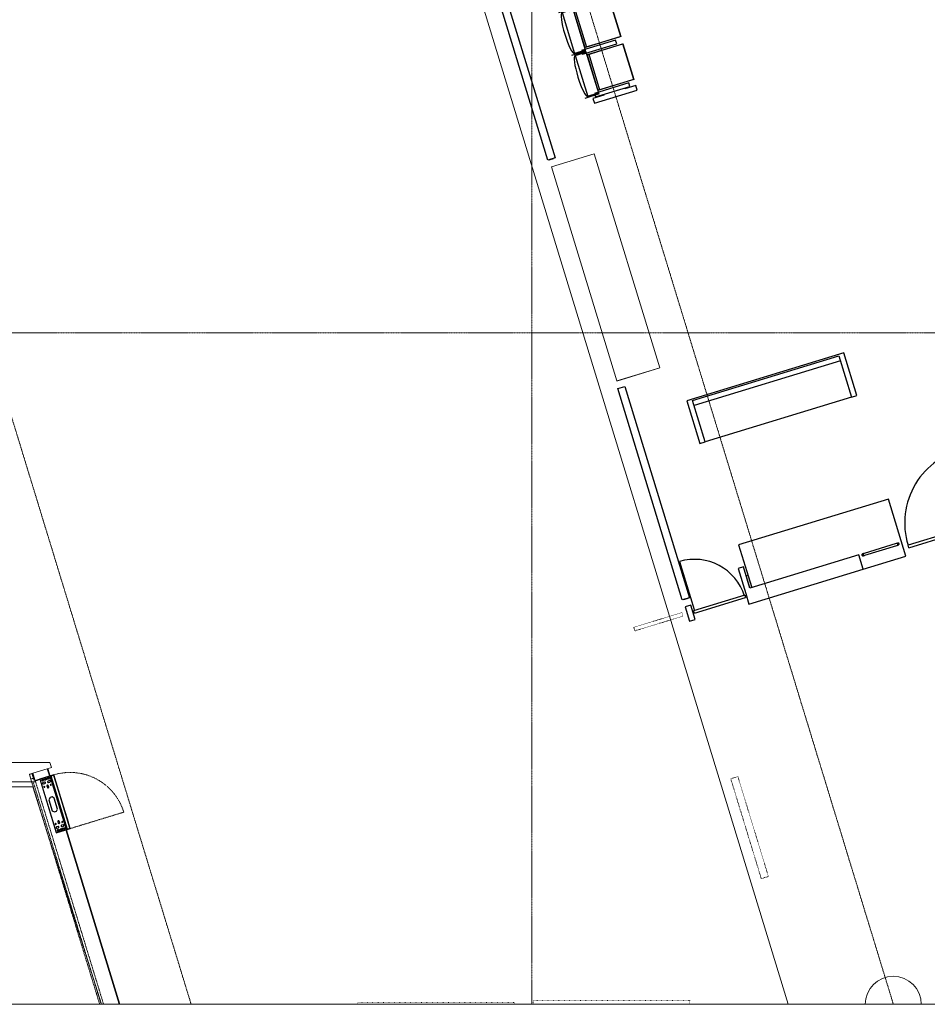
# Model space of a CAD drawing. Header units: millimetres. Extents: x 869791 to 957834, y 561000 to 598978.
# Tile 21 of 38: x 934776 to 946941, y 561000 to 574197. Entities that reach past the tile are written whole.
import ezdxf
from ezdxf.xclip import XClip

# ---------------------------------------------------------------- set-up
doc = ezdxf.new("R2010")
doc.units = ezdxf.units.MM
doc.header["$XCLIPFRAME"] = 2
for name, pattern in [('_T2 Dash', [6.35, 3.175, -3.175]), ('_T2 Grid Line', [22.225, 12.7, -3.175, 3.175, -3.175]), ('_T2 Overhead', [6.6, 4, -1, 0.6, -1]), ('Dot Signage', [2, 0, -1, 0, -1])]:
    doc.linetypes.add(name, pattern=pattern)
doc.layers.add('$AUDIT_BAD_LAYER1', color=7, linetype='Continuous')
for name, color, linetype, lineweight in [('0-1', 7, 'Continuous', 5), ('A2-1', 7, '_T2 Overhead', 5), ('A2-2', 7, '_T2 Dash', 5), ('A2-3', 7, 'Continuous', 9), ('A2-DOR-1', 7, '_T2 Overhead', 5), ('A2-DOR-3', 7, '_T2 Dash', 5), ('A222-1', 7, 'Continuous', 9), ('A222-3', 7, '_T2 Overhead', 5), ('A254', 7, 'Continuous', 5), ('A272-1', 7, '_T2 Overhead', 5), ('A822-1', 7, '_T2 Grid Line', 5), ('A852-TYNN', 7, 'Continuous', 5), ('A855', 7, 'Continuous', 5), ('A855-1', 7, '_T2 Overhead', 5), ('A856-1', 7, '_T2 Overhead', 5)]:
    doc.layers.add(name, color=color, linetype=linetype, lineweight=lineweight)
doc.layers.add('A272-2', color=7, linetype='Continuous', lineweight=5, true_color=0xc0c0c0)
doc.layers.add('A856-2', color=7, linetype='Dot Signage', lineweight=5, true_color=0x232323)

# ---------------------------------------------------------------- blocks, each defined once
blk = doc.blocks.new('B222 - Betong - Sirkulær - B222 - Betong - ø750 mm-38636741-19447-aa-tof-20-3000')
at = {"layer": 'A222-1'}
for start, end in [(360, 180), (180, 360)]:
    blk.add_arc((0, 0), 375, start, end, dxfattribs=at)
blk = doc.blocks.new('A360 - Ventilasjonsdon - A360 - Ventilasjonsdon - 3000 x 600 x 1200 mm-V46-19447-aa-tof-20-3000')
at = {"layer": 'A855'}
for p, q in [((-300, 1500), (-300, -1500)), ((300, 1500), (-300, 1500)), ((-300, 1500), (-300, -1500)), ((300, 1500), (-300, 1500)), ((300, -1500), (300, 1500)), ((300, -1500), (300, 1500)), ((-300, -1500), (300, -1500)), ((-300, -1500), (300, -1500))]:
    blk.add_line(p, q, dxfattribs=at)
blk = doc.blocks.new('A275 - Gate-Portal Monitor Dobbel 3000x6000mm nivå F - Gulvskilt Dobbel 3000x6000mm-43277749-19447-aa-tof-20-3000')
at = {"layer": '$AUDIT_BAD_LAYER1'}
for p, q in [((80, 100), (0, 100)), ((0, 100), (0, -100)), ((80, -100), (80, 100)), ((5920, 100), (5920, -100)), ((6000, 100), (5920, 100)), ((6000, -100), (6000, 100)), ((0, -100), (80, -100)), ((5920, -100), (6000, -100))]:
    blk.add_line(p, q, dxfattribs=at)
blk = doc.blocks.new('A275 - Lysskilt Pendel-Tak 4stk - A275 - LS-PT Firedobbel 2100x300mm-51513415-19447-aa-tof-20-3000')
at = {"layer": 'A856-2'}
for p, q in [((-1050, -25), (-1050, 25)), ((-1050, 25), (1050, 25)), ((1050, 25), (1050, -25)), ((1050, -25), (-1050, -25))]:
    blk.add_line(p, q, dxfattribs=at)
blk = doc.blocks.new('A275 - Lysskilt Gate-Pendel-Tak - A275 - LS-PTG 675x450mm-50888741-19447-aa-tof-20-3000')
at = {"layer": 'A856-2'}
for p, q in [((-337.5, -25), (-337.5, 25)), ((-337.5, 25), (337.5, 25)), ((337.5, 25), (337.5, -25)), ((337.5, -25), (-337.5, -25))]:
    blk.add_line(p, q, dxfattribs=at)
blk = doc.blocks.new('A275 - Lysskilt Pendel-Tak - A275 - LS-PT 1400x200mm-70381466-19447-aa-tof-20-3000')
at = {"layer": 'A856-2'}
for p, q in [((700, 50), (-700, 50)), ((-700, -50), (-700, 50)), ((-700, 50), (700, 50)), ((700, 50), (700, -50)), ((700, -50), (-700, -50))]:
    blk.add_line(p, q, dxfattribs=at)
blk = doc.blocks.new('A279 -gateskranke-disk - L_2200-52796598-19447-aa-tof-20-3000')
at = {"layer": 'A272-2'}
blk.add_hatch(color=256, dxfattribs=at).paths.add_polyline_path([(3516, 964), (3516, 789), (3541, 789), (3541, 964)])
at = {"layer": '$AUDIT_BAD_LAYER1'}
for p, q in [((2016, 1164), (1416, 1164)), ((1416, 1164), (1416, 364)), ((3616, 1164), (2016, 1164)), ((2016, 1164), (2016, 964)), ((3616, 1014), (3616, 1164)), ((1941, 992), (1491, 992)), ((1491, 967), (1941, 967)), ((2016, 964), (3541, 964)), ((3516, 364), (3516, 964)), ((3541, 964), (3541, 664)), ((3616, 664), (3616, 1014)), ((3516, 789), (3541, 789)), ((3541, 664), (3616, 664)), ((1416, 364), (3516, 364)), ((1416, -1086), (1416, -1686)), ((1491, -1086), (1416, -1086)), ((1491, -1666), (1491, -1086)), ((1491, -1086), (3541, -1086)), ((3616, -1086), (3541, -1086)), ((3541, -1086), (3541, -1666)), ((3616, -1686), (3616, -1086)), ((1416, -1686), (3616, -1686)), ((1491, -1596), (3541, -1596)), ((3541, -1666), (1491, -1666))]:
    blk.add_line(p, q, dxfattribs=at)
at = {"layer": '$AUDIT_BAD_LAYER1', "flags": 128}
for points in [[(1491, 992), (1490, 992), (1489, 992), (1488, 992), (1487, 992), (1486, 992), (1485, 992), (1484, 992), (1483, 992), (1482, 992), (1481, 992), (1480, 992), (1479, 992), (1479, 992), (1478, 992), (1477, 992), (1476, 992), (1475, 992), (1474, 992), (1474, 992), (1473, 992), (1472, 992), (1472, 992), (1471, 992), (1470, 992), (1470, 992), (1469, 992), (1469, 992), (1468, 992), (1468, 992), (1468, 992), (1467, 992), (1467, 992), (1467, 992), (1466, 992), (1466, 992), (1466, 992), (1466, 992), (1466, 992), (1466, 992)], [(1466, 967), (1466, 967), (1466, 967), (1466, 967), (1466, 967), (1467, 967), (1467, 967), (1467, 967), (1468, 967), (1468, 967), (1468, 967), (1469, 967), (1469, 967), (1470, 967), (1470, 967), (1471, 967), (1471, 967), (1472, 967), (1473, 967), (1474, 967), (1474, 967), (1475, 967), (1476, 967), (1477, 967), (1477, 967), (1478, 967), (1479, 967), (1480, 967), (1481, 967), (1482, 967), (1483, 967), (1484, 967), (1485, 967), (1486, 967), (1487, 967), (1488, 967), (1489, 967), (1490, 967), (1491, 967), (1491, 967)], [(1966, 992), (1966, 992), (1966, 992), (1966, 992), (1965, 992), (1965, 992), (1965, 992), (1965, 992), (1964, 992), (1964, 992), (1964, 992), (1963, 992), (1963, 992), (1962, 992), (1962, 992), (1961, 992), (1960, 992), (1960, 992), (1959, 992), (1958, 992), (1958, 992), (1957, 992), (1956, 992), (1955, 992), (1954, 992), (1954, 992), (1953, 992), (1952, 992), (1951, 992), (1950, 992), (1949, 992), (1948, 992), (1947, 992), (1946, 992), (1945, 992), (1944, 992), (1943, 992), (1942, 992), (1941, 992), (1941, 992)], [(1941, 967), (1942, 967), (1943, 967), (1944, 967), (1945, 967), (1946, 967), (1947, 967), (1948, 967), (1949, 967), (1950, 967), (1951, 967), (1952, 967), (1953, 967), (1953, 967), (1954, 967), (1955, 967), (1956, 967), (1957, 967), (1957, 967), (1958, 967), (1959, 967), (1960, 967), (1960, 967), (1961, 967), (1961, 967), (1962, 967), (1963, 967), (1963, 967), (1963, 967), (1964, 967), (1964, 967), (1965, 967), (1965, 967), (1965, 967), (1965, 967), (1966, 967), (1966, 967), (1966, 967), (1966, 967), (1966, 967)]]:
    blk.add_lwpolyline(points, dxfattribs=at)
at = {"layer": '$AUDIT_BAD_LAYER1'}
for centre, start, end in [((1466, 979), 0, 180), ((1466, 979), 180, 360), ((1966, 979), 0, 180), ((1966, 979), 180, 0)]:
    blk.add_arc(centre, 12.5, start, end, dxfattribs=at)
blk = doc.blocks.new('A275 - Lysskilt Pendel-Tak 2stk - A275 - LS-PT Dobbel 2100x300mm-V226-19447-aa-tof-20-3000')
at = {"layer": 'A856-2'}
for p, q in [((1050, 50), (-1050, 50)), ((-1050, -50), (-1050, 50)), ((-1050, 50), (1050, 50)), ((1050, 50), (1050, -50)), ((1050, -50), (-1050, -50))]:
    blk.add_line(p, q, dxfattribs=at)
blk = doc.blocks.new('A20 - Slagdør ved gateskranke_smal - A20 - Slagdør ved gateskranke - Smal-52961905-19447-aa-tof-20-3000')
at = {"layer": '$AUDIT_BAD_LAYER1'}
for p, q in [((4351, 1077), (3633, 1077)), ((3633, 1042), (3633, 1077)), ((3633, 1077), (3633, 1076)), ((4351, 1076), (4351, 1077)), ((4351, 1077), (4351, 1042)), ((3633, 1042), (4351, 1042)), ((3633, 1042), (3633, 1042)), ((4341, 357), (4341, 1029)), ((4351, 1042), (4351, 1042))]:
    blk.add_line(p, q, dxfattribs=at)
blk.add_arc((4341, 1057), 700, 180, 270, dxfattribs=at)
blk = doc.blocks.new('A20 - Slagdør ved gateskranke_bred - A20 - Slagdør ved gateskranke - Bred-V269-19447-aa-tof-20-3000')
at = {"layer": '$AUDIT_BAD_LAYER1'}
for p, q in [((226, 1064), (226, 1077)), ((226, 1064), (226, 1077)), ((311, 1077), (274, 1077)), ((1346, 1077), (383, 1077)), ((1346, 1077), (1346, 1042)), ((226, 1039), (226, 1054)), ((226, 28), (226, 1039)), ((274, 1042), (311, 1042)), ((383, 1042), (1346, 1042))]:
    blk.add_line(p, q, dxfattribs=at)
blk.add_arc((327, 1042), 1019, 264.3161, 359.9909, dxfattribs=at)
blk = doc.blocks.new('B222 - HUP - B222 - HUP - 200 x 100 x 8-61912793-19447-aa-tof-20-3000')
at = {"layer": 'A222-1'}
for p, q in [((50, 100), (-50, 100)), ((-50, 100), (-50, -100)), ((50, 100), (-50, 100)), ((-50, 100), (-50, -100)), ((50, -100), (50, 100)), ((50, -100), (50, 100)), ((-50, -100), (50, -100)), ((-50, -100), (50, -100))]:
    blk.add_line(p, q, dxfattribs=at)
blk = doc.blocks.new('A278 - Stolrekker Gate-NY - A278 - Gate stolrekke - 3 stk-64353062-19447-aa-tof-20-3000')
at = {"layer": '$AUDIT_BAD_LAYER1'}
for p, q in [((-65, 173), (-65, 773)), ((-65, 773), (0, 773)), ((0, 773), (0, 622)), ((10, 700), (10, 220)), ((60, 700), (10, 700)), ((60, 220), (60, 700)), ((85, 278), (85, 773)), ((85, 773), (585, 773)), ((585, 773), (85, 773)), ((85, 752), (85, 773)), ((85, 269), (85, 752)), ((585, 773), (585, 278)), ((585, 773), (585, 752)), ((585, 752), (585, 269)), ((660, 693), (610, 693)), ((610, 693), (610, 213)), ((660, 213), (660, 693)), ((685, 278), (685, 773)), ((685, 773), (1185, 773)), ((1185, 773), (685, 773)), ((685, 752), (685, 773)), ((685, 269), (685, 752)), ((1185, 773), (1185, 278)), ((1185, 773), (1185, 752)), ((1185, 752), (1185, 269)), ((1260, 693), (1210, 693)), ((1210, 693), (1210, 213)), ((1260, 213), (1260, 693)), ((1285, 278), (1285, 773)), ((1285, 773), (1785, 773)), ((1785, 773), (1285, 773)), ((1285, 752), (1285, 773)), ((1285, 269), (1285, 752)), ((1785, 773), (1785, 278)), ((1785, 773), (1785, 752)), ((1785, 752), (1785, 269)), ((1860, 693), (1810, 693)), ((1810, 693), (1810, 213)), ((1860, 213), (1860, 693)), ((1870, 773), (1870, 622)), ((1935, 773), (1870, 773)), ((1935, 173), (1935, 773)), ((10, 622), (0, 622)), ((1860, 622), (1870, 622)), ((0, 325), (0, 173)), ((10, 325), (0, 325)), ((47, 113), (47, 269)), ((47, 259), (47, 269)), ((622, 269), (47, 269)), ((85, 293), (585, 293)), ((85, 269), (585, 269)), ((622, 269), (622, 113)), ((622, 269), (622, 259)), ((635, 269), (635, 68)), ((647, 113), (647, 269)), ((647, 259), (647, 269)), ((1222, 269), (647, 269)), ((685, 293), (1185, 293)), ((685, 269), (1185, 269)), ((1222, 269), (1222, 113)), ((1222, 269), (1222, 259)), ((1235, 269), (1235, 68)), ((1247, 113), (1247, 269)), ((1247, 259), (1247, 269)), ((1822, 269), (1247, 269)), ((1285, 293), (1785, 293)), ((1285, 269), (1785, 269)), ((1822, 269), (1822, 113)), ((1822, 269), (1822, 259)), ((1835, 269), (1835, 68)), ((1860, 325), (1870, 325)), ((1870, 325), (1870, 173)), ((0, 173), (-65, 173)), ((10, 220), (60, 220)), ((47, 153), (47, 259)), ((47, 114), (47, 153)), ((610, 213), (660, 213)), ((622, 259), (622, 153)), ((622, 153), (622, 114)), ((647, 153), (647, 259)), ((647, 114), (647, 153)), ((1210, 213), (1260, 213)), ((1222, 259), (1222, 153)), ((1222, 153), (1222, 114)), ((1247, 153), (1247, 259)), ((1247, 114), (1247, 153)), ((1810, 213), (1860, 213)), ((1822, 259), (1822, 153)), ((1822, 153), (1822, 114)), ((1870, 173), (1935, 173)), ((47, 115), (47, 114)), ((47, 114), (622, 114)), ((622, 114), (622, 115)), ((647, 115), (647, 114)), ((647, 114), (1222, 114)), ((1222, 114), (1222, 115)), ((1247, 115), (1247, 114)), ((1247, 114), (1822, 114)), ((1822, 114), (1822, 115))]:
    blk.add_line(p, q, dxfattribs=at)
for centre, major_axis in [((335, 113), (287, 0)), ((935, 113), (287, 0)), ((1535, 113), (288, 0))]:
    blk.add_ellipse(centre, major_axis=major_axis, ratio=0.16833, start_param=3.141593, end_param=6.283185, dxfattribs=at)
blk = doc.blocks.new('Rectangular Mullion - A280 - Håndløper - 100x40-65585035-19447-aa-tof-20-3000')
at = {"layer": '$AUDIT_BAD_LAYER1'}
for p, q in [((611150, 569253), (611246, 569282)), ((612016, 566420), (611150, 569253)), ((611246, 569282), (612112, 566450)), ((612112, 566450), (612016, 566420))]:
    blk.add_line(p, q, dxfattribs=at)
blk = doc.blocks.new('HF - butikkfasader - vertikalt skilt 3 - HF - butikkfasader - vertikalt skilt 3-60017748-19447-aa-tof-20-3000')
at = {"layer": 'A2-3'}
for p, q in [((603541, 564240), (602995, 564240)), ((602995, 564240), (602995, 564180)), ((603561, 564174), (603541, 564240)), ((603504, 564156), (603561, 564174)), ((602995, 563980), (603348, 563980)), ((603348, 563980), (603342, 564002))]:
    blk.add_line(p, q, dxfattribs=at)
blk = doc.blocks.new('A233 - Rulleport - A233 - RI_AAO - 6270 x 2500-72972481-19447-aa-tof-20-3000')
at = {"layer": 'A2-DOR-3'}
for p, q in [((-3120, 100), (-3120, 150)), ((-3120, 150), (3120, 150)), ((3120, 150), (3120, 100)), ((3087, 100), (-3087, 100))]:
    blk.add_line(p, q, dxfattribs=at)
blk = doc.blocks.new('A36 - Føringsskinner rullegitter - A36 - Føringsskinner rullegitter-62504514-19447-aa-tof-20-3000')
at = {"layer": 'A2-3'}
for p, q in [((-19, 50), (-19, -50)), ((-17, 50), (-19, 50)), ((-17, -48), (-17, 50)), ((19, 50), (17, 50)), ((17, 50), (17, -48)), ((19, -50), (19, 50)), ((-19, -50), (19, -50)), ((17, -48), (-17, -48))]:
    blk.add_line(p, q, dxfattribs=at)
blk = doc.blocks.new('Rectangular Mullion - A280 - Håndløper - 100x40-65585408-19447-aa-tof-20-3000')
at = {"layer": '$AUDIT_BAD_LAYER1'}
for p, q in [((610214, 572314), (608499, 577923)), ((608624, 577857), (610310, 572344)), ((610310, 572344), (610214, 572314))]:
    blk.add_line(p, q, dxfattribs=at)
blk = doc.blocks.new('A254_preboarding_rekkverk - A254 - Preboarding rekkverk-V520-19447-aa-tof-20-3000')
at = {"layer": '$AUDIT_BAD_LAYER1'}
blk.add_line((-20, 30), (-20, -30), dxfattribs=at)
blk = doc.blocks.new('A234 - Gitter - A241 - Gitter 300 x 300_UK_2550-67579454-19447-aa-tof-20-3000')
at = {"layer": 'A2-2'}
blk.add_line((114, 0), (6325, 0), dxfattribs=at)
blk = doc.blocks.new('A275 - Pylon - venstrehengslet - A275 - Pylon - venstrehengslet-V648-19447-aa-tof-20-3000')
at = {"layer": '$AUDIT_BAD_LAYER1'}
for p, q in [((-376, 195), (-376, 0)), ((-320, 166), (-320, 146)), ((-300, 146), (-300, 166)), ((-77, 158), (-101, 134)), ((-101, 134), (-101, 108)), ((77, 158), (-77, 158)), ((100, 134), (77, 158)), ((100, 108), (100, 134)), ((300, 166), (300, 146)), ((320, 146), (320, 166)), ((376, 0), (376, 195)), ((-376, 41), (-376, 0)), ((-373, 3), (-373, 38)), ((-287, 3), (-373, 3)), ((-320, 96), (-320, 76)), ((-300, 76), (-300, 96)), ((-287, 1), (-287, 3)), ((286, 1), (-287, 1)), ((-240, 131), (-260, 131)), ((-260, 111), (-240, 111)), ((-101, 108), (-77, 85)), ((-77, 85), (77, 85)), ((77, 85), (100, 108)), ((260, 131), (240, 131)), ((240, 111), (260, 111)), ((373, 3), (286, 3)), ((286, 1), (286, 3)), ((300, 96), (300, 76)), ((320, 76), (320, 96)), ((373, 38), (373, 3)), ((376, 0), (376, 41)), ((-376, 0), (376, 0))]:
    blk.add_line(p, q, dxfattribs=at)
for centre, radius, start, end in [((-354, 166), 10, 0, 180), ((-354, 166), 10, 180, 0), ((-354, 166), 5.5, 0, 180), ((-354, 166), 5.5, 180, 360), ((-354, 144), 6, 360, 180), ((-354, 144), 6, 180, 360), ((-310, 166), 10, 0, 180), ((-310, 146), 10, 180, 0), ((-260, 166), 7, 0, 180), ((-260, 166), 7, 180, 0), ((260, 166), 7, 0, 180), ((260, 166), 7, 180, 0), ((310, 166), 10, 0, 180), ((310, 146), 10, 180, 360), ((354, 166), 10, 0, 180), ((354, 166), 10, 180, 0), ((354, 166), 5.5, 0, 180), ((354, 166), 5.5, 180, 360), ((354, 144), 6, 360, 180), ((354, 144), 6, 180, 360), ((-354, 121), 10, 0, 180), ((-354, 121), 10, 180, 360), ((-354, 76), 10, 0, 180), ((-354, 76), 10, 180, 0), ((-354, 121), 5.5, 0, 180), ((-354, 121), 5.5, 180, 360), ((-354, 99), 6, 0, 180), ((-354, 99), 6, 180, 360), ((-354, 76), 5.5, 0, 180), ((-354, 76), 5.5, 180, 360), ((-310, 96), 10, 0, 180), ((-310, 76), 10, 180, 0), ((-260, 121), 10, 90, 180), ((-260, 121), 10, 180, 270), ((-260, 76), 7, 0, 180), ((-260, 76), 7, 180, 0), ((-240, 121), 10, 270, 90), ((240, 121), 10, 90, 180), ((240, 121), 10, 180, 270), ((260, 76), 7, 0, 180), ((260, 76), 7, 180, 0), ((260, 121), 10, 270, 90), ((310, 96), 10, 0, 180), ((310, 76), 10, 180, 0), ((354, 121), 10, 0, 180), ((354, 121), 10, 180, 360), ((354, 76), 10, 0, 180), ((354, 76), 10, 180, 0), ((354, 121), 5.5, 0, 180), ((354, 121), 5.5, 180, 360), ((354, 99), 6, 0, 180), ((354, 99), 6, 180, 360), ((354, 76), 5.5, 0, 180), ((354, 76), 5.5, 180, 360)]:
    blk.add_arc(centre, radius, start, end, dxfattribs=at)
at = {"layer": 'A2-2'}
blk.add_line((-376, 0), (-376, -752), dxfattribs=at)
blk.add_arc((-376, 0), 752, 270, 360, dxfattribs=at)
at = {"layer": 'A2-3'}
for p, q in [((376, 195), (-376, 195)), ((-376, 195), (-376, 50)), ((-373, 54), (-373, 192)), ((-373, 192), (373, 192)), ((373, 192), (373, 54)), ((376, 50), (376, 195)), ((-376, 50), (376, 50)), ((376, 41), (-376, 41)), ((-376, 41), (-376, 1)), ((-376, 1), (-287, 1)), ((373, 54), (-373, 54)), ((-373, 4), (-373, 38)), ((-373, 38), (373, 38)), ((373, 4), (-373, 4)), ((360, 50), (-360, 50)), ((-360, 50), (-360, 41)), ((-360, 41), (360, 41)), ((-287, 1), (-287, 3)), ((-287, 3), (286, 3)), ((286, 3), (286, 1)), ((286, 1), (376, 1)), ((360, 41), (360, 50)), ((373, 38), (373, 4)), ((376, 1), (376, 41))]:
    blk.add_line(p, q, dxfattribs=at)
blk = doc.blocks.new('gmtio-a-200-1-0001_rvt-1-19447-aa-tof-20-3000')
at = {"layer": 'A254'}
for p, q in [((597595, 612811), (613588, 560501)), ((597596, 612810), (613588, 560500)), ((616633, 550543), (597599, 612800)), ((610262, 572224), (610836, 572400)), ((611714, 569529), (611140, 569353)), ((603513, 564159), (603543, 564060)), ((603407, 564011), (603344, 563992)), ((604620, 560505), (603754, 563337)), ((603763, 563340), (611320, 538622))]:
    blk.add_line(p, q, dxfattribs=at)
at = {"layer": '$AUDIT_BAD_LAYER1'}
for name in ['Rectangular Mullion - A280 - Håndløper - 100x40-65585408-19447-aa-tof-20-3000', 'Rectangular Mullion - A280 - Håndløper - 100x40-65585035-19447-aa-tof-20-3000']:
    blk.add_blockref(name, (0, 0), dxfattribs=at)
at = {"layer": 'A2-1'}
for name, p, rotation in [('A254_preboarding_rekkverk - A254 - Preboarding rekkverk-V520-19447-aa-tof-20-3000', (610256, 572347), 106.9999999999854), ('A254_preboarding_rekkverk - A254 - Preboarding rekkverk-V520-19447-aa-tof-20-3000', (612058, 566453), 106.9999999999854), ('A275 - Pylon - venstrehengslet - A275 - Pylon - venstrehengslet-V648-19447-aa-tof-20-3000', (603701, 563715), 106.9999999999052), ('A36 - Føringsskinner rullegitter - A36 - Føringsskinner rullegitter-62504514-19447-aa-tof-20-3000', (603297, 564041), 197.0000000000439), ('A234 - Gitter - A241 - Gitter 300 x 300_UK_2550-67579454-19447-aa-tof-20-3000', (603283, 564089), 286.9991433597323)]:
    blk.add_blockref(name, p, dxfattribs=dict(at, rotation=rotation))
blk.add_blockref('HF - butikkfasader - vertikalt skilt 3 - HF - butikkfasader - vertikalt skilt 3-60017748-19447-aa-tof-20-3000', (0, 0), dxfattribs=at)
at = {"layer": 'A2-DOR-1'}
for name, p, rotation in [('A20 - Slagdør ved gateskranke_bred - A20 - Slagdør ved gateskranke - Bred-V269-19447-aa-tof-20-3000', (616024, 568544), 197.00000000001), ('A20 - Slagdør ved gateskranke_smal - A20 - Slagdør ved gateskranke - Smal-52961905-19447-aa-tof-20-3000', (616024, 568544), 197.00000000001), ('A233 - Rulleport - A233 - RI_AAO - 6270 x 2500-72972481-19447-aa-tof-20-3000', (604340, 561079), 106.9999999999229)]:
    blk.add_blockref(name, p, dxfattribs=dict(at, rotation=rotation))
at = {"layer": 'A222-3', "rotation": 106.999999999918}
blk.add_blockref('B222 - HUP - B222 - HUP - 200 x 100 x 8-61912793-19447-aa-tof-20-3000', (603423, 564079), dxfattribs=at)
at = {"layer": 'A222-3'}
blk.add_blockref('B222 - Betong - Sirkulær - B222 - Betong - ø750 mm-38636741-19447-aa-tof-20-3000', (614844, 561000), dxfattribs=at)
at = {"layer": 'A272-1'}
for name, p, rotation in [('A278 - Stolrekker Gate-NY - A278 - Gate stolrekke - 3 stk-64353062-19447-aa-tof-20-3000', (610106, 574878), 286.9999999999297), ('A279 -gateskranke-disk - L_2200-52796598-19447-aa-tof-20-3000', (616027, 568535), 197.00000000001)]:
    blk.add_blockref(name, p, dxfattribs=dict(at, rotation=rotation))
at = {"layer": 'A855-1', "rotation": 197.0004283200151}
blk.add_blockref('A360 - Ventilasjonsdon - A360 - Ventilasjonsdon - 3000 x 600 x 1200 mm-V46-19447-aa-tof-20-3000', (610988, 570877), dxfattribs=at)
at = {"layer": 'A856-1'}
for name, p, rotation in [('A275 - Gate-Portal Monitor Dobbel 3000x6000mm nivå F - Gulvskilt Dobbel 3000x6000mm-43277749-19447-aa-tof-20-3000', (612084, 566232), 17.0000002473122), ('A275 - Lysskilt Gate-Pendel-Tak - A275 - LS-PTG 675x450mm-50888741-19447-aa-tof-20-3000', (611695, 566128), 17.00000000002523), ('A275 - Lysskilt Pendel-Tak - A275 - LS-PT 1400x200mm-70381466-19447-aa-tof-20-3000', (612918, 563368), 106.9999999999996)]:
    blk.add_blockref(name, p, dxfattribs=dict(at, rotation=rotation))
for name, p in [('A275 - Lysskilt Pendel-Tak 4stk - A275 - LS-PT Firedobbel 2100x300mm-51513415-19447-aa-tof-20-3000', (608719, 561000)), ('A275 - Lysskilt Pendel-Tak 2stk - A275 - LS-PT Dobbel 2100x300mm-V226-19447-aa-tof-20-3000', (611069, 561000))]:
    blk.add_blockref(name, p, dxfattribs=at)

msp = doc.modelspace()

# ---------------------------------------------------------------- linework, layer by layer
at = {"layer": 'A822-1'}
for p, q in [((946486, 561000), (935658, 596417)), ((941641, 561000), (941641, 596499)), ((937074, 561000), (928947, 587582)), ((869791, 570000), (957834, 570000)), ((869791, 561000), (957834, 561000))]:
    msp.add_line(p, q, dxfattribs=at)
at = {"layer": 'A852-TYNN'}
msp.add_lwpolyline([(957834, 596499), (869791, 596499), (869791, 561000), (957834, 561000)], close=True, dxfattribs=at)
msp.add_lwpolyline([(935871, 561000), (934954, 563917), (929356, 563917), (929359, 561000)], dxfattribs=at)

# ---------------------------------------------------------------- block references
at = {"layer": '0-1'}
ref = msp.add_blockref('gmtio-a-200-1-0001_rvt-1-19447-aa-tof-20-3000', (331641, 0), dxfattribs=at)
XClip(ref).set_block_clipping_path([(538149.9999999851, 560999.9999999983), (626192.6181362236, 596498.7507570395)])

doc.saveas('drawing.dxf')
